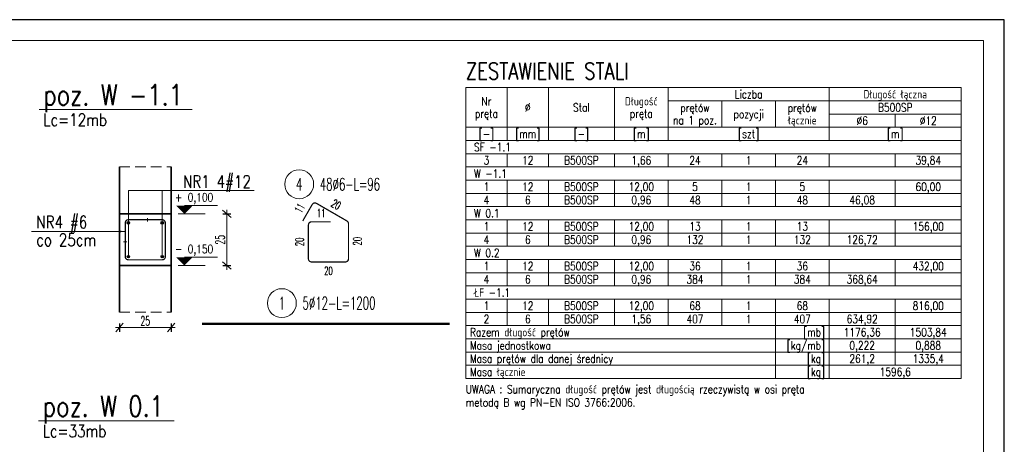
# Model space of a CAD drawing. Header units: centimetres. Extents: x 125945 to 146944, y 20629 to 31773.
# Tile 3 of 80: x 128197 to 128674, y 21017 to 21223. Entities that reach past the tile are written whole.
import ezdxf
from ezdxf.enums import TextEntityAlignment as Align

# ---------------------------------------------------------------- set-up
doc = ezdxf.new("R2010")
doc.units = ezdxf.units.CM
doc.linetypes.add('HIDDEN', pattern=[9.525, 6.35, -3.175])
for name, color, linetype, lineweight in [('e-cad_cienkie', 88, 'Continuous', 15), ('e-cad_opisy', 7, 'Continuous', 15), ('e-cad_ukryte', 1, 'HIDDEN', 15), ('e-cad_wymiary', 66, 'Continuous', 15), ('K-ŚCIANY KONSTRUKCYJNE', 16, 'Continuous', 35), ('K-ŻELBET', 204, 'Continuous', 35)]:
    doc.layers.add(name, color=color, linetype=linetype, lineweight=lineweight)
for name, color, linetype in [('e-cad_prety_przekroj', 4, 'Continuous'), ('e-cad_prety_widok', 3, 'Continuous'), ('e-cad_strzemiona', 3, 'Continuous')]:
    doc.layers.add(name, color=color, linetype=linetype)
doc.styles.add('e-cad_1', font='simplex.shx', dxfattribs={"width": 0.6})
doc.styles.add('simpl', font='simplex.shx', dxfattribs={"width": 0.6})
doc.dimstyles.new('1_10', dxfattribs={"dimtxt": 2.75, "dimasz": 2, "dimexe": 1.25, "dimexo": 0, "dimgap": 0.8, "dimtad": 1, "dimdec": 1, "dimrnd": 0.5, "dimdsep": 46, "dimtxsty": 'e-cad_1', "dimblk": 'OBLIQUE', "dimcen": 0, "dimdle": 1, "dimclrd": 256, "dimclre": 256, "dimclrt": 256, "dimadec": 0, "dimazin": 0, "dimtfac": 1, "dimtdec": 1, "dimtix": 1, "dimtmove": 2, "dimatfit": 3, "dimfxl": 1.25, "dimfxlon": 1, "dimtfill": 1, "dimtfillclr": 256, "dimlwd": 9, "dimarcsym": 0})
doc.dimstyles.new('e-cad_1_20_[cm]', dxfattribs={"dimscale": 2, "dimtxt": 2.25, "dimasz": 1.75, "dimexe": 1, "dimexo": 0, "dimgap": 0.5, "dimtad": 1, "dimdec": 1, "dimrnd": 0.5, "dimdsep": 46, "dimtxsty": 'simpl', "dimblk": 'OBLIQUE', "dimcen": 0, "dimdle": 1, "dimclrd": 256, "dimclre": 256, "dimclrt": 256, "dimadec": 0, "dimazin": 0, "dimtfac": 1, "dimtdec": 1, "dimtix": 1, "dimtmove": 2, "dimatfit": 3, "dimldrblk": 'OBLIQUE', "dimfxl": 1, "dimfxlon": 1, "dimlwd": -1, "dimarcsym": 0})

# ---------------------------------------------------------------- blocks, each defined once
blk = doc.blocks.new('e-cad_ZelbetPozycja')
at = {"layer": 'e-cad_opisy', "ltscale": 0.04, "style": 'e-cad_1', "width": 0.8}
for tag, p, height in [('OPIS_1', (0, 1), 5), ('OPIS_2', (0, -4), 3), ('OPIS_4', (16, -4), 3), ('OPIS_3', (0, -6.5), 1.5)]:
    blk.add_attdef(tag, p, '', height=height, dxfattribs=at)
at = {"layer": 'e-cad_opisy', "ltscale": 0.04, "style": 'e-cad_1', "width": 0.8, "flags": 1}
for tag, p in [('POZYCJA', (0, -15)), ('ILOSC', (0, -20)), ('DODATEK', (0, -25))]:
    blk.add_attdef(tag, p, '', height=3, dxfattribs=at)
blk = doc.blocks.new('_Oblique')
at = {"color": 0, "linetype": 'ByBlock', "lineweight": -2}
blk.add_line((0.5, 0.6), (-0.5, -0.6), dxfattribs=at)
blk = doc.blocks.new('e-cad_kota_2')
blk.add_line((0, 2), (8, 2))
blk.add_lwpolyline([(0, 0, 0, 4, 0), (0, 2, 4, 4, 0)], format="xyseb")
at = {"style": 'e-cad_1', "width": 0.8}
blk.add_attdef('ZNAK', text='', height=2, dxfattribs=at).set_placement((-0.5, 3), align=Align.RIGHT)
blk.add_attdef('RZEDNA', (0.8, 3), '', height=2, dxfattribs=at)
blk = doc.blocks.new('*D4282')
at = {"layer": 'Defpoints', "color": 0}
for p in [(128245.72, 21128.93), (128245.72, 21103.93), (128297.71, 21103.93)]:
    blk.add_point(p, dxfattribs=at)
at = {"layer": 'e-cad_wymiary', "lineweight": -2, "ltscale": 0.8}
for p, q in [((128295.71, 21128.93), (128299.71, 21128.93)), ((128295.71, 21103.93), (128299.71, 21103.93))]:
    blk.add_line(p, q, dxfattribs=at)
at = {"layer": 'e-cad_wymiary', "ltscale": 0.8}
blk.add_line((128297.71, 21130.93), (128297.71, 21101.93), dxfattribs=at)
at = {"layer": 'e-cad_wymiary', "xscale": 3.5, "yscale": 3.5, "zscale": 3.5}
for p, rotation in [((128297.71, 21128.93), 90), ((128297.71, 21103.93), 270)]:
    blk.add_blockref('_Oblique', p, dxfattribs=dict(at, rotation=rotation))
at = {"layer": 'e-cad_wymiary', "ltscale": 0.8, "insert": (128294.46, 21116.43), "char_height": 4.5, "attachment_point": 5, "rotation": 90, "style": 'simpl'}
blk.add_mtext('25', dxfattribs=at)
blk = doc.blocks.new('*D4283')
at = {"layer": 'Defpoints', "color": 0}
for p in [(128245.72, 21103.93), (128270.72, 21103.93), (128270.72, 21073.91)]:
    blk.add_point(p, dxfattribs=at)
at = {"layer": 'e-cad_wymiary', "lineweight": -2, "ltscale": 0.8}
for p, q in [((128245.72, 21075.91), (128245.72, 21071.91)), ((128270.72, 21075.91), (128270.72, 21071.91))]:
    blk.add_line(p, q, dxfattribs=at)
at = {"layer": 'e-cad_wymiary', "ltscale": 0.8}
blk.add_line((128243.72, 21073.91), (128272.72, 21073.91), dxfattribs=at)
at = {"layer": 'e-cad_wymiary', "xscale": 3.5, "yscale": 3.5, "zscale": 3.5, "rotation": 180}
blk.add_blockref('_Oblique', (128245.72, 21073.91), dxfattribs=at)
at = {"layer": 'e-cad_wymiary', "xscale": 3.5, "yscale": 3.5, "zscale": 3.5}
blk.add_blockref('_Oblique', (128270.72, 21073.91), dxfattribs=at)
at = {"layer": 'e-cad_wymiary', "ltscale": 0.8, "insert": (128258.22, 21077.16), "char_height": 4.5, "attachment_point": 5, "style": 'simpl'}
blk.add_mtext('25', dxfattribs=at)
blk = doc.blocks.new('e-cad_ZelbetOpis_7')
blk.add_circle((5, 5), 3.5)
at = {"layer": 'e-cad_opisy', "style": 'e-cad_1', "width": 0.6, "flags": 1}
for tag, p in [('SREDNICA', (25, 8)), ('SZT', (25, 7)), ('DLUGOSC', (25, 7.5)), ('KOD', (30, 8)), ('HAK_1', (30, 7.5)), ('HAK_2', (30, 7)), ('GATUNEK_STALI', (25, 6.5)), ('OPIS_2', (25, 5.5)), ('KLASA_STALI', (25, 6)), ('A', (30, 6.5)), ('C', (30, 5.5)), ('B', (30, 6)), ('D', (30, 5)), ('E', (30, 4.5)), ('F', (30, 4)), ('R', (30, 3.5)), ('HAK_1_DLUGOSC', (30, 3)), ('HAK_2_DLUGOSC', (30, 2.5)), ('KIERUNEK', (30, 2))]:
    blk.add_attdef(tag, p, '', height=0.3, dxfattribs=at)
at = {"layer": 'e-cad_opisy', "style": 'e-cad_1', "width": 0.6}
blk.add_attdef('NR', text='', height=3, dxfattribs=at).set_placement((5, 3.5), align=Align.CENTER)
for tag, p in [('OPIS_1', (10, 3.5)), ('UWAGI', (10, -6))]:
    blk.add_attdef(tag, p, '', height=3, dxfattribs=at)

msp = doc.modelspace()

# ---------------------------------------------------------------- hatches: boundary and pattern name
at = {"layer": 'e-cad_prety_przekroj', "ltscale": 0.8, "transparency": 33554687}
h = msp.add_hatch(color=256, dxfattribs=at)
edge = h.paths.add_edge_path()
edge.add_arc((128250.02, 21124.63), 0.6, 0, 360)
h = msp.add_hatch(color=256, dxfattribs=at)
edge = h.paths.add_edge_path()
edge.add_arc((128266.42, 21124.63), 0.6, 0, 360)
h = msp.add_hatch(color=256, dxfattribs=at)
edge = h.paths.add_edge_path()
edge.add_arc((128250.02, 21108.23), 0.6, 0, 360, ccw=False)
h = msp.add_hatch(color=256, dxfattribs=at)
edge = h.paths.add_edge_path()
edge.add_arc((128266.42, 21108.23), 0.6, 0, 360, ccw=False)

# ---------------------------------------------------------------- linework, layer by layer
at = {"layer": 'Defpoints'}
msp.add_lwpolyline([(127834.31, 20628.94), (128674.31, 20628.94), (128674.31, 21222.94), (127834.31, 21222.94)], close=True, dxfattribs=at)
at = {"layer": 'e-cad_cienkie', "ltscale": 2}
for p, q in [((128274.17, 21128.93), (128287.17, 21128.93)), ((128274.17, 21103.93), (128287.17, 21103.93))]:
    msp.add_line(p, q, dxfattribs=at)
at = {"layer": 'e-cad_cienkie', "ltscale": 0.8}
for p, q in [((128259.22, 21125.33), (128259.22, 21126.93)), ((128247.72, 21115.43), (128249.32, 21115.43))]:
    msp.add_line(p, q, dxfattribs=at)
at = {"layer": 'e-cad_cienkie'}
msp.add_lwpolyline([(127894.31, 20638.94), (128664.31, 20638.94), (128664.31, 21212.94), (127894.31, 21212.94)], close=True, dxfattribs=at)
at = {"layer": 'e-cad_cienkie', "ltscale": 0.8}
for points in [[(128413.48, 21170.87), (128433.48, 21170.87), (128433.48, 21190.07), (128413.48, 21190.07)], [(128433.48, 21170.87), (128453.48, 21170.87), (128453.48, 21190.07), (128433.48, 21190.07)], [(128453.48, 21170.87), (128485.48, 21170.87), (128485.48, 21190.07), (128453.48, 21190.07)], [(128485.48, 21170.87), (128511.48, 21170.87), (128511.48, 21190.07), (128485.48, 21190.07)], [(128511.48, 21183.67), (128589.48, 21183.67), (128589.48, 21190.07), (128511.48, 21190.07)], [(128589.48, 21183.67), (128653.48, 21183.67), (128653.48, 21190.07), (128589.48, 21190.07)], [(128511.48, 21170.87), (128537.48, 21170.87), (128537.48, 21183.67), (128511.48, 21183.67)], [(128537.48, 21170.87), (128563.48, 21170.87), (128563.48, 21183.67), (128537.48, 21183.67)], [(128563.48, 21170.87), (128589.48, 21170.87), (128589.48, 21183.67), (128563.48, 21183.67)], [(128589.48, 21177.27), (128653.48, 21177.27), (128653.48, 21183.67), (128589.48, 21183.67)], [(128589.48, 21170.87), (128621.48, 21170.87), (128621.48, 21177.27), (128589.48, 21177.27)], [(128621.48, 21170.87), (128653.48, 21170.87), (128653.48, 21177.27), (128621.48, 21177.27)], [(128413.48, 21164.47), (128433.48, 21164.47), (128433.48, 21170.87), (128413.48, 21170.87)], [(128433.48, 21164.47), (128453.48, 21164.47), (128453.48, 21170.87), (128433.48, 21170.87)], [(128453.48, 21164.47), (128485.48, 21164.47), (128485.48, 21170.87), (128453.48, 21170.87)], [(128485.48, 21164.47), (128511.48, 21164.47), (128511.48, 21170.87), (128485.48, 21170.87)], [(128511.48, 21164.47), (128589.48, 21164.47), (128589.48, 21170.87), (128511.48, 21170.87)], [(128589.48, 21164.47), (128653.48, 21164.47), (128653.48, 21170.87), (128589.48, 21170.87)], [(128413.48, 21158.07), (128653.48, 21158.07), (128653.48, 21164.47), (128413.48, 21164.47)], [(128413.48, 21151.67), (128433.48, 21151.67), (128433.48, 21158.07), (128413.48, 21158.07)], [(128433.48, 21151.67), (128453.48, 21151.67), (128453.48, 21158.07), (128433.48, 21158.07)], [(128453.48, 21151.67), (128485.48, 21151.67), (128485.48, 21158.07), (128453.48, 21158.07)], [(128485.48, 21151.67), (128511.48, 21151.67), (128511.48, 21158.07), (128485.48, 21158.07)], [(128511.48, 21151.67), (128537.48, 21151.67), (128537.48, 21158.07), (128511.48, 21158.07)], [(128537.48, 21151.67), (128563.48, 21151.67), (128563.48, 21158.07), (128537.48, 21158.07)], [(128563.48, 21151.67), (128589.48, 21151.67), (128589.48, 21158.07), (128563.48, 21158.07)], [(128589.48, 21151.67), (128621.48, 21151.67), (128621.48, 21158.07), (128589.48, 21158.07)], [(128621.48, 21151.67), (128653.48, 21151.67), (128653.48, 21158.07), (128621.48, 21158.07)], [(128413.48, 21145.27), (128653.48, 21145.27), (128653.48, 21151.67), (128413.48, 21151.67)], [(128413.48, 21138.87), (128433.48, 21138.87), (128433.48, 21145.27), (128413.48, 21145.27)], [(128433.48, 21138.87), (128453.48, 21138.87), (128453.48, 21145.27), (128433.48, 21145.27)], [(128453.48, 21138.87), (128485.48, 21138.87), (128485.48, 21145.27), (128453.48, 21145.27)], [(128485.48, 21138.87), (128511.48, 21138.87), (128511.48, 21145.27), (128485.48, 21145.27)], [(128511.48, 21138.87), (128537.48, 21138.87), (128537.48, 21145.27), (128511.48, 21145.27)], [(128537.48, 21138.87), (128563.48, 21138.87), (128563.48, 21145.27), (128537.48, 21145.27)], [(128563.48, 21138.87), (128589.48, 21138.87), (128589.48, 21145.27), (128563.48, 21145.27)], [(128589.48, 21138.87), (128621.48, 21138.87), (128621.48, 21145.27), (128589.48, 21145.27)], [(128621.48, 21138.87), (128653.48, 21138.87), (128653.48, 21145.27), (128621.48, 21145.27)], [(128413.48, 21132.47), (128433.48, 21132.47), (128433.48, 21138.87), (128413.48, 21138.87)], [(128433.48, 21132.47), (128453.48, 21132.47), (128453.48, 21138.87), (128433.48, 21138.87)], [(128453.48, 21132.47), (128485.48, 21132.47), (128485.48, 21138.87), (128453.48, 21138.87)], [(128485.48, 21132.47), (128511.48, 21132.47), (128511.48, 21138.87), (128485.48, 21138.87)], [(128511.48, 21132.47), (128537.48, 21132.47), (128537.48, 21138.87), (128511.48, 21138.87)], [(128537.48, 21132.47), (128563.48, 21132.47), (128563.48, 21138.87), (128537.48, 21138.87)], [(128563.48, 21132.47), (128589.48, 21132.47), (128589.48, 21138.87), (128563.48, 21138.87)], [(128589.48, 21132.47), (128621.48, 21132.47), (128621.48, 21138.87), (128589.48, 21138.87)], [(128621.48, 21132.47), (128653.48, 21132.47), (128653.48, 21138.87), (128621.48, 21138.87)], [(128413.48, 21126.07), (128653.48, 21126.07), (128653.48, 21132.47), (128413.48, 21132.47)], [(128413.48, 21119.67), (128433.48, 21119.67), (128433.48, 21126.07), (128413.48, 21126.07)], [(128433.48, 21119.67), (128453.48, 21119.67), (128453.48, 21126.07), (128433.48, 21126.07)], [(128453.48, 21119.67), (128485.48, 21119.67), (128485.48, 21126.07), (128453.48, 21126.07)], [(128485.48, 21119.67), (128511.48, 21119.67), (128511.48, 21126.07), (128485.48, 21126.07)], [(128511.48, 21119.67), (128537.48, 21119.67), (128537.48, 21126.07), (128511.48, 21126.07)], [(128537.48, 21119.67), (128563.48, 21119.67), (128563.48, 21126.07), (128537.48, 21126.07)], [(128563.48, 21119.67), (128589.48, 21119.67), (128589.48, 21126.07), (128563.48, 21126.07)], [(128589.48, 21119.67), (128621.48, 21119.67), (128621.48, 21126.07), (128589.48, 21126.07)], [(128621.48, 21119.67), (128653.48, 21119.67), (128653.48, 21126.07), (128621.48, 21126.07)], [(128413.48, 21113.27), (128433.48, 21113.27), (128433.48, 21119.67), (128413.48, 21119.67)], [(128433.48, 21113.27), (128453.48, 21113.27), (128453.48, 21119.67), (128433.48, 21119.67)], [(128453.48, 21113.27), (128485.48, 21113.27), (128485.48, 21119.67), (128453.48, 21119.67)], [(128485.48, 21113.27), (128511.48, 21113.27), (128511.48, 21119.67), (128485.48, 21119.67)], [(128511.48, 21113.27), (128537.48, 21113.27), (128537.48, 21119.67), (128511.48, 21119.67)], [(128537.48, 21113.27), (128563.48, 21113.27), (128563.48, 21119.67), (128537.48, 21119.67)], [(128563.48, 21113.27), (128589.48, 21113.27), (128589.48, 21119.67), (128563.48, 21119.67)], [(128589.48, 21113.27), (128621.48, 21113.27), (128621.48, 21119.67), (128589.48, 21119.67)], [(128621.48, 21113.27), (128653.48, 21113.27), (128653.48, 21119.67), (128621.48, 21119.67)], [(128413.48, 21106.87), (128653.48, 21106.87), (128653.48, 21113.27), (128413.48, 21113.27)], [(128413.48, 21100.47), (128433.48, 21100.47), (128433.48, 21106.87), (128413.48, 21106.87)], [(128433.48, 21100.47), (128453.48, 21100.47), (128453.48, 21106.87), (128433.48, 21106.87)], [(128453.48, 21100.47), (128485.48, 21100.47), (128485.48, 21106.87), (128453.48, 21106.87)], [(128485.48, 21100.47), (128511.48, 21100.47), (128511.48, 21106.87), (128485.48, 21106.87)], [(128511.48, 21100.47), (128537.48, 21100.47), (128537.48, 21106.87), (128511.48, 21106.87)], [(128537.48, 21100.47), (128563.48, 21100.47), (128563.48, 21106.87), (128537.48, 21106.87)], [(128563.48, 21100.47), (128589.48, 21100.47), (128589.48, 21106.87), (128563.48, 21106.87)], [(128589.48, 21100.47), (128621.48, 21100.47), (128621.48, 21106.87), (128589.48, 21106.87)], [(128621.48, 21100.47), (128653.48, 21100.47), (128653.48, 21106.87), (128621.48, 21106.87)], [(128413.48, 21094.07), (128433.48, 21094.07), (128433.48, 21100.47), (128413.48, 21100.47)], [(128433.48, 21094.07), (128453.48, 21094.07), (128453.48, 21100.47), (128433.48, 21100.47)], [(128453.48, 21094.07), (128485.48, 21094.07), (128485.48, 21100.47), (128453.48, 21100.47)], [(128485.48, 21094.07), (128511.48, 21094.07), (128511.48, 21100.47), (128485.48, 21100.47)], [(128511.48, 21094.07), (128537.48, 21094.07), (128537.48, 21100.47), (128511.48, 21100.47)], [(128537.48, 21094.07), (128563.48, 21094.07), (128563.48, 21100.47), (128537.48, 21100.47)], [(128563.48, 21094.07), (128589.48, 21094.07), (128589.48, 21100.47), (128563.48, 21100.47)], [(128589.48, 21094.07), (128621.48, 21094.07), (128621.48, 21100.47), (128589.48, 21100.47)], [(128621.48, 21094.07), (128653.48, 21094.07), (128653.48, 21100.47), (128621.48, 21100.47)], [(128413.48, 21087.67), (128653.48, 21087.67), (128653.48, 21094.07), (128413.48, 21094.07)], [(128413.48, 21081.27), (128433.48, 21081.27), (128433.48, 21087.67), (128413.48, 21087.67)], [(128433.48, 21081.27), (128453.48, 21081.27), (128453.48, 21087.67), (128433.48, 21087.67)], [(128453.48, 21081.27), (128485.48, 21081.27), (128485.48, 21087.67), (128453.48, 21087.67)], [(128485.48, 21081.27), (128511.48, 21081.27), (128511.48, 21087.67), (128485.48, 21087.67)], [(128511.48, 21081.27), (128537.48, 21081.27), (128537.48, 21087.67), (128511.48, 21087.67)], [(128537.48, 21081.27), (128563.48, 21081.27), (128563.48, 21087.67), (128537.48, 21087.67)], [(128563.48, 21081.27), (128589.48, 21081.27), (128589.48, 21087.67), (128563.48, 21087.67)], [(128589.48, 21081.27), (128621.48, 21081.27), (128621.48, 21087.67), (128589.48, 21087.67)], [(128621.48, 21081.27), (128653.48, 21081.27), (128653.48, 21087.67), (128621.48, 21087.67)], [(128413.48, 21074.87), (128433.48, 21074.87), (128433.48, 21081.27), (128413.48, 21081.27)], [(128433.48, 21074.87), (128453.48, 21074.87), (128453.48, 21081.27), (128433.48, 21081.27)], [(128453.48, 21074.87), (128485.48, 21074.87), (128485.48, 21081.27), (128453.48, 21081.27)], [(128485.48, 21074.87), (128511.48, 21074.87), (128511.48, 21081.27), (128485.48, 21081.27)], [(128511.48, 21074.87), (128537.48, 21074.87), (128537.48, 21081.27), (128511.48, 21081.27)], [(128537.48, 21074.87), (128563.48, 21074.87), (128563.48, 21081.27), (128537.48, 21081.27)], [(128563.48, 21074.87), (128589.48, 21074.87), (128589.48, 21081.27), (128563.48, 21081.27)], [(128589.48, 21074.87), (128621.48, 21074.87), (128621.48, 21081.27), (128589.48, 21081.27)], [(128621.48, 21074.87), (128653.48, 21074.87), (128653.48, 21081.27), (128621.48, 21081.27)], [(128413.48, 21068.47), (128563.48, 21068.47), (128563.48, 21074.87), (128413.48, 21074.87)], [(128563.48, 21068.47), (128589.48, 21068.47), (128589.48, 21074.87), (128563.48, 21074.87)], [(128589.48, 21068.47), (128621.48, 21068.47), (128621.48, 21074.87), (128589.48, 21074.87)], [(128621.48, 21068.47), (128653.48, 21068.47), (128653.48, 21074.87), (128621.48, 21074.87)], [(128413.48, 21062.07), (128563.48, 21062.07), (128563.48, 21068.47), (128413.48, 21068.47)], [(128563.48, 21062.07), (128589.48, 21062.07), (128589.48, 21068.47), (128563.48, 21068.47)], [(128589.48, 21062.07), (128621.48, 21062.07), (128621.48, 21068.47), (128589.48, 21068.47)], [(128621.48, 21062.07), (128653.48, 21062.07), (128653.48, 21068.47), (128621.48, 21068.47)], [(128413.48, 21055.67), (128563.48, 21055.67), (128563.48, 21062.07), (128413.48, 21062.07)], [(128563.48, 21055.67), (128589.48, 21055.67), (128589.48, 21062.07), (128563.48, 21062.07)], [(128589.48, 21055.67), (128621.48, 21055.67), (128621.48, 21062.07), (128589.48, 21062.07)], [(128621.48, 21055.67), (128653.48, 21055.67), (128653.48, 21062.07), (128621.48, 21062.07)], [(128413.48, 21049.27), (128563.48, 21049.27), (128563.48, 21055.67), (128413.48, 21055.67)], [(128563.48, 21049.27), (128589.48, 21049.27), (128589.48, 21055.67), (128563.48, 21055.67)], [(128589.48, 21049.27), (128653.48, 21049.27), (128653.48, 21055.67), (128589.48, 21055.67)]]:
    msp.add_lwpolyline(points, close=True, dxfattribs=at)
at = {"layer": 'e-cad_cienkie', "ltscale": 1.2}
for points in [[(128250.02, 21108.23), (128250.02, 21140.3)], [(128250.02, 21140.3), (128311, 21140.3)], [(128266.42, 21108.23), (128266.42, 21140.3)]]:
    msp.add_lwpolyline(points, dxfattribs=at)
at = {"layer": 'e-cad_prety_przekroj', "ltscale": 0.8}
for centre in [(128250.02, 21124.63), (128266.42, 21124.63), (128250.02, 21108.23), (128266.42, 21108.23)]:
    msp.add_circle(centre, 0.6, dxfattribs=at)
at = {"layer": 'e-cad_prety_widok', "ltscale": 0.8}
msp.add_lwpolyline([(128285.64, 21075.75, 1.2, 1.2, 0), (128405.64, 21075.75, 0, 0, 0)], format="xyseb", dxfattribs=at)
at = {"layer": 'e-cad_strzemiona', "ltscale": 0.8}
for points in [[(128347.94, 21125.1, 0.6, 0.6, 0), (128338.74, 21125.1, 0.6, 0.6, 0.414214), (128337.24, 21123.6, 0.6, 0.6, 0), (128337.24, 21107.2, 0.6, 0.6, 0.414214), (128338.74, 21105.7, 0.6, 0.6, 0), (128355.14, 21105.7, 0.6, 0.6, 0.414214), (128356.64, 21107.2, 0.6, 0.6, 0), (128356.64, 21124.23, 0.6, 0.6, 0.267949), (128355.89, 21125.53, 0.6, 0.6, 0), (128341.13, 21134.05, 0.6, 0.6, 0.414214), (128339.08, 21133.5, 0.6, 0.6, 0), (128334.48, 21125.53, 0, 0, 0)], [(128259.22, 21126.13, 0.6, 0.6, 0), (128250.02, 21126.13, 0.6, 0.6, 0.414214), (128248.52, 21124.63, 0.6, 0.6, 0), (128248.52, 21108.23, 0.6, 0.6, 0.414214), (128250.02, 21106.73, 0.6, 0.6, 0), (128266.42, 21106.73, 0.6, 0.6, 0.414214), (128267.92, 21108.23, 0.6, 0.6, 0), (128267.92, 21124.63, 0.6, 0.6, 0.414214), (128266.42, 21126.13, 0.6, 0.6, 0), (128250.02, 21126.13, 0.6, 0.6, 0.414214), (128248.52, 21124.63, 0.6, 0.6, 0), (128248.52, 21115.43, 0, 0, 0)]]:
    msp.add_lwpolyline(points, format="xyseb", dxfattribs=at)
at = {"layer": 'e-cad_ukryte', "ltscale": 0.8}
for points in [[(128245.72, 21151.79), (128270.72, 21151.79)], [(128245.72, 21081.43), (128270.72, 21081.43)]]:
    msp.add_lwpolyline(points, dxfattribs=at)
at = {"layer": 'K-ŚCIANY KONSTRUKCYJNE', "ltscale": 0.8}
for p, q in [((128245.72, 21128.93), (128245.72, 21151.79)), ((128270.72, 21128.93), (128270.72, 21151.79)), ((128245.72, 21103.93), (128245.72, 21081.43)), ((128270.72, 21103.93), (128270.72, 21081.43))]:
    msp.add_line(p, q, dxfattribs=at)
at = {"layer": 'K-ŻELBET', "ltscale": 0.8}
msp.add_lwpolyline([(128245.72, 21128.93), (128245.72, 21103.93), (128270.72, 21103.93), (128270.72, 21128.93)], close=True, dxfattribs=at)

# ---------------------------------------------------------------- block references
at = {"layer": 'e-cad_opisy', "ltscale": 0.8, "xscale": 2, "yscale": 2, "zscale": 2}
for p, values in [((128208.81, 21179.51), {'OPIS_1': 'poz. W -1.1', 'OPIS_2': 'Lc=12mb'}), ((128208.51, 21028.83), {'OPIS_1': 'poz. W 0.1', 'OPIS_2': 'Lc=33mb'})]:
    msp.add_blockref('e-cad_ZelbetPozycja', p, dxfattribs=at).add_auto_attribs(values)
at = {"layer": 'e-cad_opisy', "ltscale": 0.8}
ref = msp.add_blockref('e-cad_ZelbetOpis_7', (128322.77, 21133.3), dxfattribs=dict(at, xscale=2, yscale=2, zscale=2))
ref.add_attrib('OPIS_1', '48%%c6-L=96', (128342.77, 21140.3), dxfattribs={"height": 6, "style": 'e-cad_1', "width": 0.6})
ref.add_attrib('NR', '4', dxfattribs={"height": 6, "style": 'e-cad_1', "width": 0.6}).set_placement((128332.77, 21140.3), align=Align.CENTER)
at = {"layer": 'e-cad_opisy', "ltscale": 2, "xscale": 2, "yscale": 2, "zscale": 2}
for p, values in [((128277.17, 21128.93), {'RZEDNA': '0,100', 'ZNAK': '+'}), ((128277.17, 21103.93), {'RZEDNA': '0,150', 'ZNAK': '-'})]:
    msp.add_blockref('e-cad_kota_2', p, dxfattribs=at).add_auto_attribs(values)
at = {"layer": 'e-cad_opisy', "ltscale": 0.8}
ref = msp.add_blockref('e-cad_ZelbetOpis_7', (128314.38, 21075.75), dxfattribs=dict(at, xscale=2, yscale=2, zscale=2))
ref.add_attrib('OPIS_1', '5%%c12-L=1200', (128334.38, 21082.75), dxfattribs={"height": 6, "style": 'e-cad_1', "width": 0.6})
ref.add_attrib('NR', '1', dxfattribs={"height": 6, "style": 'e-cad_1', "width": 0.6}).set_placement((128324.38, 21082.75), align=Align.CENTER)

# ---------------------------------------------------------------- texts
at = {"layer": 'e-cad_opisy', "ltscale": 0.8, "style": 'e-cad_1', "width": 0.8}
for s, height, p in [('ZESTAWIENIE STALI', 8, (128413.48, 21194.07)), ('SF -1.1', 4, (128417.48, 21159.27)), ('W -1.1', 4, (128417.48, 21146.47)), ('W 0.1', 4, (128417.48, 21127.27)), ('W 0.2', 4, (128417.48, 21108.07)), ('ŁF -1.1', 4, (128417.48, 21088.87)), ('Razem długość prętów', 4, (128415.48, 21069.67)), ('Masa jednostkowa', 4, (128415.48, 21063.27)), ('Masa prętów dla danej średnicy', 4, (128415.48, 21056.87)), ('Masa łącznie', 4, (128415.48, 21050.47)), ('UWAGA : Sumaryczna długość prętów jest długością rzeczywistą w osi pręta', 4, (128413.48, 21042.07)), ('metodą B wg PN-EN ISO 3766:2006.', 4, (128413.48, 21035.67))]:
    msp.add_text(s, height=height, dxfattribs=at).set_placement(p)
for s, p in [('Nr', (128423.48, 21181.47)), ('Długość', (128498.48, 21181.47)), ('Liczba', (128550.48, 21184.87)), ('Długość łączna', (128621.48, 21184.87)), ('pręta', (128423.48, 21175.47)), ('%%c', (128443.48, 21178.47)), ('Stal', (128469.48, 21178.47)), ('pręta', (128498.48, 21175.47)), ('prętów', (128524.48, 21178.27)), ('prętów', (128576.48, 21178.27)), ('B500SP', (128621.48, 21178.47)), ('na 1 poz.', (128524.48, 21172.27)), ('pozycji', (128550.48, 21175.27)), ('łącznie', (128576.48, 21172.27)), ('%%c6', (128605.48, 21172.07)), ('%%c12', (128637.48, 21172.07)), ('[-]', (128423.48, 21165.67)), ('[mm]', (128443.48, 21165.67)), ('[-]', (128469.48, 21165.67)), ('[m]', (128498.48, 21165.67)), ('[szt]', (128550.48, 21165.67)), ('[m]', (128621.48, 21165.67)), ('3', (128423.48, 21152.87)), ('12', (128443.48, 21152.87)), ('B500SP', (128469.48, 21152.87)), ('1,66', (128498.48, 21152.87)), ('24', (128524.48, 21152.87)), ('1', (128550.48, 21152.87)), ('24', (128576.48, 21152.87)), ('39,84', (128637.48, 21152.87)), ('1', (128423.48, 21140.07)), ('12', (128443.48, 21140.07)), ('B500SP', (128469.48, 21140.07)), ('12,00', (128498.48, 21140.07)), ('5', (128524.48, 21140.07)), ('1', (128550.48, 21140.07)), ('5', (128576.48, 21140.07)), ('60,00', (128637.48, 21140.07)), ('4', (128423.48, 21133.67)), ('6', (128443.48, 21133.67)), ('B500SP', (128469.48, 21133.67)), ('0,96', (128498.48, 21133.67)), ('48', (128524.48, 21133.67)), ('1', (128550.48, 21133.67)), ('48', (128576.48, 21133.67)), ('46,08', (128605.48, 21133.67)), ('1', (128423.48, 21120.87)), ('12', (128443.48, 21120.87)), ('B500SP', (128469.48, 21120.87)), ('12,00', (128498.48, 21120.87)), ('13', (128524.48, 21120.87)), ('1', (128550.48, 21120.87)), ('13', (128576.48, 21120.87)), ('156,00', (128637.48, 21120.87)), ('4', (128423.48, 21114.47)), ('6', (128443.48, 21114.47)), ('B500SP', (128469.48, 21114.47)), ('0,96', (128498.48, 21114.47)), ('132', (128524.48, 21114.47)), ('1', (128550.48, 21114.47)), ('132', (128576.48, 21114.47)), ('126,72', (128605.48, 21114.47)), ('1', (128423.48, 21101.67)), ('12', (128443.48, 21101.67)), ('B500SP', (128469.48, 21101.67)), ('12,00', (128498.48, 21101.67)), ('36', (128524.48, 21101.67)), ('1', (128550.48, 21101.67)), ('36', (128576.48, 21101.67)), ('432,00', (128637.48, 21101.67)), ('4', (128423.48, 21095.27)), ('6', (128443.48, 21095.27)), ('B500SP', (128469.48, 21095.27)), ('0,96', (128498.48, 21095.27)), ('384', (128524.48, 21095.27)), ('1', (128550.48, 21095.27)), ('384', (128576.48, 21095.27)), ('368,64', (128605.48, 21095.27)), ('1', (128423.48, 21082.47)), ('12', (128443.48, 21082.47)), ('B500SP', (128469.48, 21082.47)), ('12,00', (128498.48, 21082.47)), ('68', (128524.48, 21082.47)), ('1', (128550.48, 21082.47)), ('68', (128576.48, 21082.47)), ('816,00', (128637.48, 21082.47)), ('2', (128423.48, 21076.07)), ('6', (128443.48, 21076.07)), ('B500SP', (128469.48, 21076.07)), ('1,56', (128498.48, 21076.07)), ('407', (128524.48, 21076.07)), ('1', (128550.48, 21076.07)), ('407', (128576.48, 21076.07)), ('634,92', (128605.48, 21076.07)), ('1176,36', (128605.48, 21069.67)), ('1503,84', (128637.48, 21069.67)), ('0,222', (128605.48, 21063.27)), ('0,888', (128637.48, 21063.27)), ('261,2', (128605.48, 21056.87)), ('1335,4', (128637.48, 21056.87)), ('1596,6', (128621.48, 21050.47))]:
    msp.add_text(s, height=4, dxfattribs=at).set_placement(p, align=Align.CENTER)
at = {"layer": 'e-cad_opisy', "ltscale": 1.2, "style": 'e-cad_1', "width": 0.8}
for s, p in [('NR1 4#12', (128276.48, 21141.6)), ('NR4 #6', (128205.43, 21121.96)), ('co 25cm', (128205.43, 21113.38))]:
    msp.add_text(s, height=6, dxfattribs=at).set_placement(p)
at = {"layer": 'e-cad_opisy', "ltscale": 0.8, "style": 'e-cad_1', "width": 0.6}
for s, rotation, p in [('11', 60, (128333.06, 21131.67)), ('20', 330, (128350.66, 21133.51)), ('20', 90, (128332.94, 21115.4)), ('20', 90, (128360.94, 21115.71))]:
    msp.add_text(s, height=4, rotation=rotation, dxfattribs=at).set_placement(p, align=Align.MIDDLE_CENTER)
for s, p in [('11', (128343.34, 21129.4)), ('20', (128346.94, 21101.4))]:
    msp.add_text(s, height=4, dxfattribs=at).set_placement(p, align=Align.MIDDLE_CENTER)
at = {"layer": 'e-cad_opisy', "ltscale": 0.8, "style": 'e-cad_1', "width": 0.8}
for s, p in [('[mb]', (128587.48, 21069.67)), ('[kg/mb]', (128587.48, 21063.27)), ('[kg]', (128587.48, 21056.87)), ('[kg]', (128587.48, 21050.47))]:
    msp.add_text(s, height=4, dxfattribs=at).set_placement(p, align=Align.RIGHT)

# ---------------------------------------------------------------- dimensions: what is measured, and where the dimension line sits
at = {"layer": 'e-cad_wymiary', "ltscale": 0.8}
dim = msp.add_linear_dim(base=(128297.71, 21103.93), p1=(128245.72, 21128.93), p2=(128245.72, 21103.93), angle=90, dimstyle='e-cad_1_20_[cm]', dxfattribs=at)
dim.commit()
dim.dimension.update_dxf_attribs({"geometry": '*D4282', "text_midpoint": (128294.46, 21116.43)})
dim = msp.add_linear_dim(base=(128270.72, 21073.91), p1=(128245.72, 21103.93), p2=(128270.72, 21103.93), dimstyle='e-cad_1_20_[cm]', dxfattribs=at)
dim.commit()
dim.dimension.update_dxf_attribs({"geometry": '*D4283', "text_midpoint": (128258.22, 21077.16)})

# ---------------------------------------------------------------- leaders
at = {"layer": 'e-cad_cienkie', "ltscale": 0.8, "has_arrowhead": 0}
for points in [[(128206.81, 21179.51), (128280.91, 21179.51)], [(128206.51, 21028.83), (128272.22, 21028.83)]]:
    msp.add_leader(points, dimstyle='e-cad_1_20_[cm]', dxfattribs=at)
at = {"layer": 'e-cad_cienkie', "ltscale": 0.8}
msp.add_leader([(128248.48, 21120.44), (128203.14, 21120.44)], dimstyle='1_10', override={"dimasz": 3}, dxfattribs=at)

doc.saveas('drawing.dxf')
